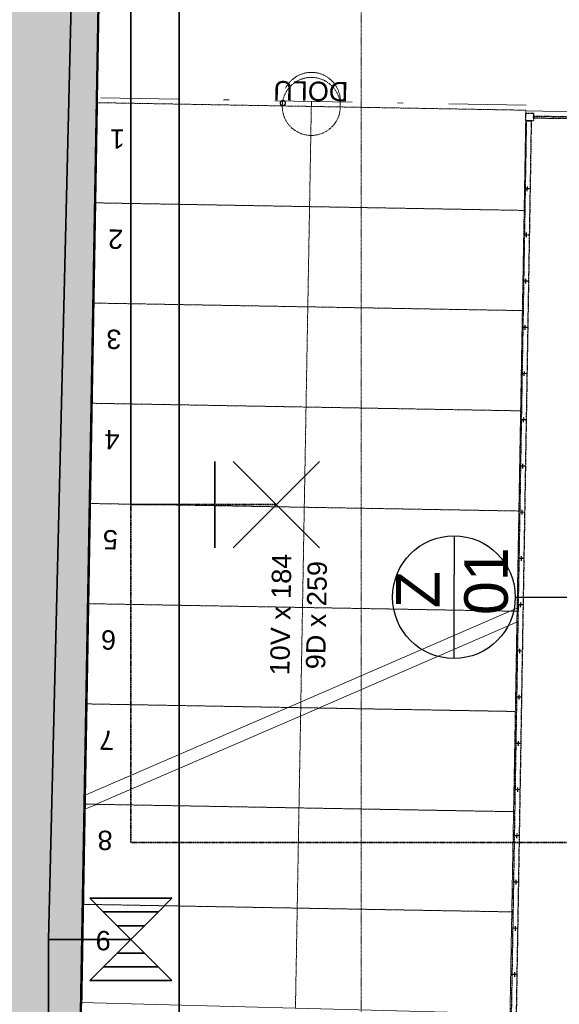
# Model space of a CAD drawing. Header units: millimetres. Extents: x -25972 to 4516, y -2839 to 20217.
# Tile 92 of 114: x -15733 to -14338, y 5306 to 7850. Entities that reach past the tile are written whole.
import ezdxf

# ---------------------------------------------------------------- set-up
doc = ezdxf.new("R2010")
doc.units = ezdxf.units.MM
doc.header["$MEASUREMENT"] = 0
for name, pattern in [('Wipeout_Contour', [1000, 0, -1000]), ('Čerchovaná', [450, 200, -117.5, 15, -117.5]), ('Čerchovaná M', [4.5, 2.5, -0.85, 0.3, -0.85]), ('Čerchovaná S', [3.5, 1.5, -0.85, 0.3, -0.85])]:
    doc.linetypes.add(name, pattern=pattern)
for name, color, linetype in [('7._POHLED ZÁPADNÍ_1_3D prvky fasada nove', 7, 'Continuous'), ('7._POHLED ZÁPADNÍ_1_3D prvky model', 7, 'Continuous'), ('7._POHLED ZÁPADNÍ_1_Interiér - schodiště', 7, 'Continuous'), ('7._POHLED ZÁPADNÍ_1_Konstrukce - nosné', 7, 'Continuous'), ('7._POHLED ZÁPADNÍ_1_Nové_3D prvky fasada nove', 7, 'Continuous'), ('7._POHLED ZÁPADNÍ_1_Nové_Popis', 7, 'Continuous'), ('7._POHLED ZÁPADNÍ_1_Popis_CZ', 7, 'Continuous'), ('7._POHLED ZÁPADNÍ_1_TZB - elektroinstalace', 7, 'Continuous'), ('7._POHLED ZÁPADNÍ_1_Výplně - Povrchové', 7, 'Continuous'), ('7._POHLED ZÁPADNÍ_1_Výplně – Řezové', 7, 'Continuous'), ('7._POHLED ZÁPADNÍ_1_Značky - řezy', 7, 'Continuous')]:
    doc.layers.add(name, color=color, linetype=linetype)
doc.styles.add('GENEROVANÝ_STYL_1', font='txt')

msp = doc.modelspace()

# ---------------------------------------------------------------- linework, layer by layer
at = {"layer": '7._POHLED ZÁPADNÍ_1_Nové_3D prvky fasada nove', "color": 1, "linetype": 'Čerchovaná M', "lineweight": 25, "flags": 128}
msp.add_lwpolyline([(-14271.3, 7593.7), (-14404.6, 7595.8), (-14404.5, 7601.2), (-14271.2, 7599.1)], close=True, dxfattribs=at)
at = {"layer": '7._POHLED ZÁPADNÍ_1_TZB - elektroinstalace', "color": 92, "linetype": 'Continuous', "lineweight": 35, "true_color": 0x00d700, "flags": 128}
msp.add_lwpolyline([(-15658.5, 5473.6), (-15658.5, 3723.6)], dxfattribs=at)

# ---------------------------------------------------------------- wipeouts: each hides what was drawn before it
at = {"color": 254, "linetype": 'Wipeout_Contour', "lineweight": 0, "ltscale": 67041.240629}
msp.add_wipeout([(-15538.4, 7390.7), (-14428.6, 7371.2), (-14424, 7629.3), (-15533.9, 7648.8)], dxfattribs=at).dxf.layer = '7._POHLED ZÁPADNÍ_1_Výplně - Povrchové'

# ---------------------------------------------------------------- next in the draw order: linework, layer by layer
at = {"layer": '7._POHLED ZÁPADNÍ_1_3D prvky model', "color": 251, "linetype": 'Continuous', "lineweight": 20, "true_color": 0x6a6a6a, "flags": 128}
msp.add_lwpolyline([(-15534.1, 7635.7), (-13134.9, 7590.6), (-13114.1, 8774.3), (-15509.8, 9014.7)], close=True, dxfattribs=at)
at = {"layer": '7._POHLED ZÁPADNÍ_1_Interiér - schodiště', "color": 8, "linetype": 'Čerchovaná', "lineweight": 13}
for p, q in [((-15533.9, 7648.8), (-15538.4, 7390.7)), ((-14424, 7629.3), (-15533.9, 7648.8)), ((-14428.6, 7371.2), (-14424, 7629.3)), ((-15538.4, 7390.7), (-14428.6, 7371.2))]:
    msp.add_line(p, q, dxfattribs=at)
for start, end in [(0, 180), (0, 180), (180, 0), (180, 0)]:
    msp.add_arc((-14978.9, 7639), 75, start, end, dxfattribs=at)

# ---------------------------------------------------------------- next in the draw order: texts
at = {"layer": '7._POHLED ZÁPADNÍ_1_Interiér - schodiště', "color": 8, "linetype": 'Continuous', "lineweight": 13, "insert": (-15461, 7554.6), "char_height": 50, "attachment_point": 4, "rotation": 178.9912, "style": 'GENEROVANÝ_STYL_1'}
msp.add_mtext('\\A1;{\\pql;\\fArial|b0|i0|c238|p38;1}', dxfattribs=at)

# ---------------------------------------------------------------- next in the draw order: wipeouts: each hides what was drawn before it
at = {"color": 254, "linetype": 'Wipeout_Contour', "lineweight": 0, "ltscale": 66601.033341}
msp.add_wipeout([(-15542.9, 7132.6), (-14433.1, 7113.1), (-14428.6, 7371.2), (-15538.4, 7390.7)], dxfattribs=at).dxf.layer = '7._POHLED ZÁPADNÍ_1_Výplně - Povrchové'

# ---------------------------------------------------------------- next in the draw order: linework, layer by layer
at = {"layer": '7._POHLED ZÁPADNÍ_1_Interiér - schodiště', "color": 8, "linetype": 'Čerchovaná', "lineweight": 13}
for p, q in [((-14978.9, 7639), (-14983.5, 7380.9)), ((-14978.9, 7639), (-14983.5, 7380.9)), ((-15538.4, 7390.7), (-15542.9, 7132.6)), ((-14428.6, 7371.2), (-15538.4, 7390.7)), ((-14433.1, 7113.1), (-14428.6, 7371.2)), ((-15542.9, 7132.6), (-14433.1, 7113.1))]:
    msp.add_line(p, q, dxfattribs=at)

# ---------------------------------------------------------------- next in the draw order: texts
at = {"layer": '7._POHLED ZÁPADNÍ_1_Interiér - schodiště', "color": 8, "linetype": 'Continuous', "lineweight": 13, "insert": (-15465.6, 7296.6), "char_height": 50, "attachment_point": 4, "rotation": 178.9912, "style": 'GENEROVANÝ_STYL_1'}
msp.add_mtext('\\A1;{\\pql;\\fArial|b0|i0|c238|p38;2}', dxfattribs=at)

# ---------------------------------------------------------------- next in the draw order: wipeouts: each hides what was drawn before it
at = {"color": 254, "linetype": 'Wipeout_Contour', "lineweight": 0, "ltscale": 66174.014005}
msp.add_wipeout([(-15547.5, 6874.5), (-14437.7, 6855), (-14433.1, 7113.1), (-15542.9, 7132.6)], dxfattribs=at).dxf.layer = '7._POHLED ZÁPADNÍ_1_Výplně - Povrchové'

# ---------------------------------------------------------------- next in the draw order: linework, layer by layer
at = {"layer": '7._POHLED ZÁPADNÍ_1_Interiér - schodiště', "color": 8, "linetype": 'Čerchovaná', "lineweight": 13}
for p, q in [((-15542.9, 7132.6), (-15547.5, 6874.5)), ((-14433.1, 7113.1), (-15542.9, 7132.6)), ((-14437.7, 6855), (-14433.1, 7113.1)), ((-15547.5, 6874.5), (-14437.7, 6855))]:
    msp.add_line(p, q, dxfattribs=at)

# ---------------------------------------------------------------- next in the draw order: texts
at = {"layer": '7._POHLED ZÁPADNÍ_1_Interiér - schodiště', "color": 8, "linetype": 'Continuous', "lineweight": 13, "insert": (-15470.1, 7038.9), "char_height": 50, "attachment_point": 4, "rotation": 178.9912, "style": 'GENEROVANÝ_STYL_1'}
msp.add_mtext('\\A1;{\\pql;\\fArial|b0|i0|c238|p38;3}', dxfattribs=at)

# ---------------------------------------------------------------- next in the draw order: wipeouts: each hides what was drawn before it
at = {"color": 254, "linetype": 'Wipeout_Contour', "lineweight": 0, "ltscale": 65760.440254}
msp.add_wipeout([(-15552, 6616.4), (-14442.2, 6596.9), (-14437.7, 6855), (-15547.5, 6874.5)], dxfattribs=at).dxf.layer = '7._POHLED ZÁPADNÍ_1_Výplně - Povrchové'

# ---------------------------------------------------------------- next in the draw order: linework, layer by layer
at = {"layer": '7._POHLED ZÁPADNÍ_1_Interiér - schodiště', "color": 8, "linetype": 'Čerchovaná', "lineweight": 13}
for p, q in [((-15547.5, 6874.5), (-15552, 6616.4)), ((-14437.7, 6855), (-15547.5, 6874.5)), ((-14442.2, 6596.9), (-14437.7, 6855)), ((-15552, 6616.4), (-14442.2, 6596.9))]:
    msp.add_line(p, q, dxfattribs=at)

# ---------------------------------------------------------------- next in the draw order: texts
at = {"layer": '7._POHLED ZÁPADNÍ_1_Interiér - schodiště', "color": 8, "linetype": 'Continuous', "lineweight": 13, "insert": (-15474.7, 6780.4), "char_height": 50, "attachment_point": 4, "rotation": 178.9912, "style": 'GENEROVANÝ_STYL_1'}
msp.add_mtext('\\A1;{\\pql;\\fArial|b0|i0|c238|p38;4}', dxfattribs=at)

# ---------------------------------------------------------------- next in the draw order: wipeouts: each hides what was drawn before it
at = {"color": 254, "linetype": 'Wipeout_Contour', "lineweight": 0, "ltscale": 65360.568073}
msp.add_wipeout([(-15556.6, 6358.3), (-14446.8, 6338.8), (-14442.2, 6596.9), (-15552, 6616.4)], dxfattribs=at).dxf.layer = '7._POHLED ZÁPADNÍ_1_Výplně - Povrchové'

# ---------------------------------------------------------------- next in the draw order: linework, layer by layer
at = {"layer": '7._POHLED ZÁPADNÍ_1_Interiér - schodiště', "color": 8, "linetype": 'Čerchovaná', "lineweight": 13}
for p, q in [((-15552, 6616.4), (-15556.6, 6358.3)), ((-14442.2, 6596.9), (-15552, 6616.4)), ((-14446.8, 6338.8), (-14442.2, 6596.9)), ((-15556.6, 6358.3), (-14446.8, 6338.8))]:
    msp.add_line(p, q, dxfattribs=at)

# ---------------------------------------------------------------- next in the draw order: texts
at = {"layer": '7._POHLED ZÁPADNÍ_1_Interiér - schodiště', "color": 8, "linetype": 'Continuous', "lineweight": 13, "insert": (-15479.2, 6522.7), "char_height": 50, "attachment_point": 4, "rotation": 178.9912, "style": 'GENEROVANÝ_STYL_1'}
msp.add_mtext('\\A1;{\\pql;\\fArial|b0|i0|c238|p38;5}', dxfattribs=at)

# ---------------------------------------------------------------- next in the draw order: wipeouts: each hides what was drawn before it
at = {"color": 254, "linetype": 'Wipeout_Contour', "lineweight": 0, "ltscale": 64974.651208}
msp.add_wipeout([(-15561.1, 6100.2), (-14451.3, 6080.7), (-14446.8, 6338.8), (-15556.6, 6358.3)], dxfattribs=at).dxf.layer = '7._POHLED ZÁPADNÍ_1_Výplně - Povrchové'

# ---------------------------------------------------------------- next in the draw order: linework, layer by layer
at = {"layer": '7._POHLED ZÁPADNÍ_1_Interiér - schodiště', "color": 8, "linetype": 'Čerchovaná', "lineweight": 13}
for p, q in [((-15556.6, 6358.3), (-15561.1, 6100.2)), ((-14446.8, 6338.8), (-15556.6, 6358.3)), ((-14451.3, 6080.7), (-14446.8, 6338.8)), ((-15561.1, 6100.2), (-14451.3, 6080.7))]:
    msp.add_line(p, q, dxfattribs=at)

# ---------------------------------------------------------------- next in the draw order: texts
at = {"layer": '7._POHLED ZÁPADNÍ_1_Interiér - schodiště', "color": 8, "linetype": 'Continuous', "lineweight": 13, "insert": (-15483.7, 6264.6), "char_height": 50, "attachment_point": 4, "rotation": 178.9912, "style": 'GENEROVANÝ_STYL_1'}
msp.add_mtext('\\A1;{\\pql;\\fArial|b0|i0|c238|p38;6}', dxfattribs=at)

# ---------------------------------------------------------------- next in the draw order: wipeouts: each hides what was drawn before it
at = {"color": 254, "linetype": 'Wipeout_Contour', "lineweight": 0, "ltscale": 64602.94055}
msp.add_wipeout([(-15565.7, 5842.1), (-14455.8, 5822.6), (-14451.3, 6080.7), (-15561.1, 6100.2)], dxfattribs=at).dxf.layer = '7._POHLED ZÁPADNÍ_1_Výplně - Povrchové'

# ---------------------------------------------------------------- next in the draw order: linework, layer by layer
at = {"layer": '7._POHLED ZÁPADNÍ_1_Interiér - schodiště', "color": 8, "linetype": 'Čerchovaná', "lineweight": 13}
for p, q in [((-15561.1, 6100.2), (-15565.7, 5842.1)), ((-14451.3, 6080.7), (-15561.1, 6100.2)), ((-14455.8, 5822.6), (-14451.3, 6080.7)), ((-15565.7, 5842.1), (-14455.8, 5822.6))]:
    msp.add_line(p, q, dxfattribs=at)

# ---------------------------------------------------------------- next in the draw order: texts
at = {"layer": '7._POHLED ZÁPADNÍ_1_Interiér - schodiště', "color": 8, "linetype": 'Continuous', "lineweight": 13, "insert": (-15488.3, 6006.1), "char_height": 50, "attachment_point": 4, "rotation": 178.9912, "style": 'GENEROVANÝ_STYL_1'}
msp.add_mtext('\\A1;{\\pql;\\fArial|b0|i0|c238|p38;7}', dxfattribs=at)

# ---------------------------------------------------------------- next in the draw order: wipeouts: each hides what was drawn before it
at = {"color": 254, "linetype": 'Wipeout_Contour', "lineweight": 0, "ltscale": 64245.683511}
msp.add_wipeout([(-15570.2, 5584.1), (-14460.4, 5564.5), (-14455.8, 5822.6), (-15565.7, 5842.1)], dxfattribs=at).dxf.layer = '7._POHLED ZÁPADNÍ_1_Výplně - Povrchové'

# ---------------------------------------------------------------- next in the draw order: linework, layer by layer
at = {"layer": '7._POHLED ZÁPADNÍ_1_Interiér - schodiště', "color": 8, "linetype": 'Čerchovaná', "lineweight": 13}
for p, q in [((-15565.7, 5842.1), (-15570.2, 5584.1)), ((-14455.8, 5822.6), (-15565.7, 5842.1)), ((-14460.4, 5564.5), (-14455.8, 5822.6)), ((-15570.2, 5584.1), (-14460.4, 5564.5))]:
    msp.add_line(p, q, dxfattribs=at)

# ---------------------------------------------------------------- next in the draw order: texts
at = {"layer": '7._POHLED ZÁPADNÍ_1_Interiér - schodiště', "color": 8, "linetype": 'Continuous', "lineweight": 13, "insert": (-15492.8, 5748.4), "char_height": 50, "attachment_point": 4, "rotation": 178.9912, "style": 'GENEROVANÝ_STYL_1'}
msp.add_mtext('\\A1;{\\pql;\\fArial|b0|i0|c238|p38;8}', dxfattribs=at)

# ---------------------------------------------------------------- next in the draw order: wipeouts: each hides what was drawn before it
at = {"color": 254, "linetype": 'Wipeout_Contour', "lineweight": 0, "ltscale": 63903.123324}
msp.add_wipeout([(-14460.4, 5564.5), (-15570.2, 5584.1), (-15574.8, 5326), (-14464.9, 5306.4)], dxfattribs=at).dxf.layer = '7._POHLED ZÁPADNÍ_1_Výplně - Povrchové'

# ---------------------------------------------------------------- next in the draw order: linework, layer by layer
at = {"layer": '7._POHLED ZÁPADNÍ_1_Interiér - schodiště', "color": 8, "linetype": 'Čerchovaná', "lineweight": 13}
for p, q in [((-14983.5, 7380.9), (-15015.3, 5574.3)), ((-14983.5, 7380.9), (-15015.3, 5574.3)), ((-15570.2, 5584.1), (-15574.8, 5326)), ((-14460.4, 5564.5), (-15570.2, 5584.1)), ((-15015.3, 5574.3), (-15019.8, 5316.2)), ((-15015.3, 5574.3), (-15019.8, 5316.2)), ((-15019.8, 5316.2), (-15265.4, 5570.5)), ((-15019.8, 5316.2), (-15265.4, 5570.5)), ((-14765.5, 5561.7), (-15019.8, 5316.2)), ((-14765.5, 5561.7), (-15019.8, 5316.2)), ((-14464.9, 5306.4), (-14460.4, 5564.5)), ((-15574.8, 5326), (-14464.9, 5306.4))]:
    msp.add_line(p, q, dxfattribs=at)

# ---------------------------------------------------------------- next in the draw order: texts
at = {"layer": '7._POHLED ZÁPADNÍ_1_Interiér - schodiště', "color": 8, "linetype": 'Continuous', "lineweight": 13, "insert": (-15497.4, 5490.3), "char_height": 50, "attachment_point": 4, "rotation": 178.9912, "style": 'GENEROVANÝ_STYL_1'}
msp.add_mtext('\\A1;{\\pql;\\fArial|b0|i0|c238|p38;9}', dxfattribs=at)

# ---------------------------------------------------------------- next in the draw order: wipeouts: each hides what was drawn before it
at = {"color": 254, "linetype": 'Wipeout_Contour', "lineweight": 0, "ltscale": 67018.179693}
msp.add_wipeout([(-15538.7, 7376.9), (-14428.8, 7357.3), (-14424.3, 7616.3), (-15534.1, 7635.8)], dxfattribs=at).dxf.layer = '7._POHLED ZÁPADNÍ_1_Výplně - Povrchové'

# ---------------------------------------------------------------- next in the draw order: linework, layer by layer
at = {"layer": '7._POHLED ZÁPADNÍ_1_Interiér - schodiště', "color": 8, "linetype": 'Čerchovaná M', "lineweight": 13}
for p, q in [((-15534.1, 7635.8), (-15538.7, 7376.9)), ((-14424.3, 7616.3), (-15534.1, 7635.8)), ((-14428.8, 7357.3), (-14424.3, 7616.3)), ((-15538.7, 7376.9), (-14428.8, 7357.3))]:
    msp.add_line(p, q, dxfattribs=at)
for start, end in [(0, 180), (0, 180), (180, 0), (180, 0)]:
    msp.add_arc((-14979.2, 7626.1), 75, start, end, dxfattribs=at)
at = {"layer": '7._POHLED ZÁPADNÍ_1_Nové_3D prvky fasada nove', "color": 1, "linetype": 'Continuous', "lineweight": 25}
for p, q in [((-14415.5, 7413.2), (-14427.5, 7413.4)), ((-14421.4, 7419.3), (-14421.6, 7407.3))]:
    msp.add_line(p, q, dxfattribs=at)
at = {"layer": '7._POHLED ZÁPADNÍ_1_Nové_3D prvky fasada nove', "color": 1, "linetype": 'Čerchovaná M', "lineweight": 25, "flags": 128}
msp.add_lwpolyline([(-14404.7, 7588.7), (-14424.7, 7589), (-14424.4, 7609), (-14404.4, 7608.7)], close=True, dxfattribs=at)

# ---------------------------------------------------------------- next in the draw order: texts
at = {"layer": '7._POHLED ZÁPADNÍ_1_Interiér - schodiště', "color": 8, "linetype": 'Continuous', "lineweight": 13, "char_height": 50, "attachment_point": 4, "rotation": 178.9912, "style": 'GENEROVANÝ_STYL_1'}
for s, insert in [('\\A1;{\\pql;\\fArial|b0|i0|c238|p38;DOLŮ}', (-14883.4, 7664.1)), ('\\A1;{\\pql;\\fArial|b0|i0|c238|p38;1}', (-15461.3, 7541.7))]:
    msp.add_mtext(s, dxfattribs=dict(at, insert=insert))

# ---------------------------------------------------------------- next in the draw order: wipeouts: each hides what was drawn before it
at = {"color": 254, "linetype": 'Wipeout_Contour', "lineweight": 0, "ltscale": 66577.196898}
msp.add_wipeout([(-15543.2, 7117.9), (-14433.4, 7098.4), (-14428.8, 7357.3), (-15538.7, 7376.9)], dxfattribs=at).dxf.layer = '7._POHLED ZÁPADNÍ_1_Výplně - Povrchové'

# ---------------------------------------------------------------- next in the draw order: linework, layer by layer
at = {"layer": '7._POHLED ZÁPADNÍ_1_Interiér - schodiště', "color": 8, "linetype": 'Čerchovaná M', "lineweight": 13}
for p, q in [((-14979.2, 7626.1), (-14983.7, 7367.1)), ((-14979.2, 7626.1), (-14983.7, 7367.1)), ((-15538.7, 7376.9), (-15543.2, 7117.9)), ((-14428.8, 7357.3), (-15538.7, 7376.9)), ((-14433.4, 7098.4), (-14428.8, 7357.3)), ((-15543.2, 7117.9), (-14433.4, 7098.4))]:
    msp.add_line(p, q, dxfattribs=at)
at = {"layer": '7._POHLED ZÁPADNÍ_1_Nové_3D prvky fasada nove', "color": 1, "linetype": 'Continuous', "lineweight": 25}
for p, q in [((-14417.4, 7293.8), (-14429.4, 7294)), ((-14417.4, 7293.8), (-14429.4, 7294)), ((-14423.3, 7299.9), (-14423.5, 7287.9)), ((-14423.3, 7299.9), (-14423.5, 7287.9)), ((-14425.2, 7180.4), (-14425.4, 7168.4)), ((-14419.3, 7174.3), (-14431.3, 7174.5))]:
    msp.add_line(p, q, dxfattribs=at)

# ---------------------------------------------------------------- next in the draw order: texts
at = {"layer": '7._POHLED ZÁPADNÍ_1_Interiér - schodiště', "color": 8, "linetype": 'Continuous', "lineweight": 13, "insert": (-15465.8, 7282.7), "char_height": 50, "attachment_point": 4, "rotation": 178.9912, "style": 'GENEROVANÝ_STYL_1'}
msp.add_mtext('\\A1;{\\pql;\\fArial|b0|i0|c238|p38;2}', dxfattribs=at)

# ---------------------------------------------------------------- next in the draw order: wipeouts: each hides what was drawn before it
at = {"color": 254, "linetype": 'Wipeout_Contour', "lineweight": 0, "ltscale": 66149.505101}
msp.add_wipeout([(-15547.8, 6859), (-14438, 6839.4), (-14433.4, 7098.4), (-15543.2, 7117.9)], dxfattribs=at).dxf.layer = '7._POHLED ZÁPADNÍ_1_Výplně - Povrchové'

# ---------------------------------------------------------------- next in the draw order: linework, layer by layer
at = {"layer": '7._POHLED ZÁPADNÍ_1_Interiér - schodiště', "color": 8, "linetype": 'Čerchovaná M', "lineweight": 13}
for p, q in [((-15543.2, 7117.9), (-15547.8, 6859)), ((-14433.4, 7098.4), (-15543.2, 7117.9)), ((-14438, 6839.4), (-14433.4, 7098.4)), ((-15547.8, 6859), (-14438, 6839.4))]:
    msp.add_line(p, q, dxfattribs=at)
at = {"layer": '7._POHLED ZÁPADNÍ_1_Nové_3D prvky fasada nove', "color": 1, "linetype": 'Continuous', "lineweight": 25}
for p, q in [((-14421.2, 7054.9), (-14433.2, 7055.1)), ((-14427.1, 7061), (-14427.3, 7049)), ((-14423.1, 6935.4), (-14435.1, 6935.6)), ((-14423.1, 6935.4), (-14435.1, 6935.6)), ((-14429, 6941.5), (-14429.2, 6929.5)), ((-14429, 6941.5), (-14429.2, 6929.5))]:
    msp.add_line(p, q, dxfattribs=at)

# ---------------------------------------------------------------- next in the draw order: texts
at = {"layer": '7._POHLED ZÁPADNÍ_1_Interiér - schodiště', "color": 8, "linetype": 'Continuous', "lineweight": 13, "insert": (-15470.4, 7024.2), "char_height": 50, "attachment_point": 4, "rotation": 178.9912, "style": 'GENEROVANÝ_STYL_1'}
msp.add_mtext('\\A1;{\\pql;\\fArial|b0|i0|c238|p38;3}', dxfattribs=at)

# ---------------------------------------------------------------- next in the draw order: wipeouts: each hides what was drawn before it
at = {"color": 254, "linetype": 'Wipeout_Contour', "lineweight": 0, "ltscale": 65735.364458}
msp.add_wipeout([(-15552.3, 6600), (-14442.5, 6580.5), (-14438, 6839.4), (-15547.8, 6859)], dxfattribs=at).dxf.layer = '7._POHLED ZÁPADNÍ_1_Výplně - Povrchové'

# ---------------------------------------------------------------- next in the draw order: linework, layer by layer
at = {"layer": '7._POHLED ZÁPADNÍ_1_Interiér - schodiště', "color": 8, "linetype": 'Čerchovaná M', "lineweight": 13}
for p, q in [((-15547.8, 6859), (-15552.3, 6600)), ((-14438, 6839.4), (-15547.8, 6859)), ((-14442.5, 6580.5), (-14438, 6839.4)), ((-15552.3, 6600), (-14442.5, 6580.5))]:
    msp.add_line(p, q, dxfattribs=at)
at = {"layer": '7._POHLED ZÁPADNÍ_1_Nové_3D prvky fasada nove', "color": 1, "linetype": 'Continuous', "lineweight": 25}
for p, q in [((-14430.9, 6822.1), (-14431.1, 6810.1)), ((-14425, 6816), (-14437, 6816.2)), ((-14426.9, 6696.5), (-14438.9, 6696.7)), ((-14432.8, 6702.6), (-14433, 6690.6))]:
    msp.add_line(p, q, dxfattribs=at)

# ---------------------------------------------------------------- next in the draw order: texts
at = {"layer": '7._POHLED ZÁPADNÍ_1_Interiér - schodiště', "color": 8, "linetype": 'Continuous', "lineweight": 13, "insert": (-15475, 6764.8), "char_height": 50, "attachment_point": 4, "rotation": 178.9912, "style": 'GENEROVANÝ_STYL_1'}
msp.add_mtext('\\A1;{\\pql;\\fArial|b0|i0|c238|p38;4}', dxfattribs=at)

# ---------------------------------------------------------------- next in the draw order: wipeouts: each hides what was drawn before it
at = {"color": 254, "linetype": 'Wipeout_Contour', "lineweight": 0, "ltscale": 65335.03342}
msp.add_wipeout([(-15556.9, 6341.1), (-14447.1, 6321.5), (-14442.5, 6580.5), (-15552.3, 6600)], dxfattribs=at).dxf.layer = '7._POHLED ZÁPADNÍ_1_Výplně - Povrchové'

# ---------------------------------------------------------------- next in the draw order: linework, layer by layer
at = {"layer": '7._POHLED ZÁPADNÍ_1_Interiér - schodiště', "color": 8, "linetype": 'Čerchovaná M', "lineweight": 13}
for p, q in [((-15552.3, 6600), (-15556.9, 6341.1)), ((-14442.5, 6580.5), (-15552.3, 6600)), ((-14447.1, 6321.5), (-14442.5, 6580.5)), ((-15556.9, 6341.1), (-14447.1, 6321.5))]:
    msp.add_line(p, q, dxfattribs=at)
at = {"layer": '7._POHLED ZÁPADNÍ_1_Nové_3D prvky fasada nove', "color": 1, "linetype": 'Continuous', "lineweight": 25}
for p, q in [((-14428.8, 6577.1), (-14440.8, 6577.3)), ((-14434.7, 6583.2), (-14434.9, 6571.2)), ((-14436.6, 6463.7), (-14436.8, 6451.7)), ((-14430.7, 6457.6), (-14442.7, 6457.8))]:
    msp.add_line(p, q, dxfattribs=at)
at = {"layer": '7._POHLED ZÁPADNÍ_1_Nové_Popis', "color": 1, "linetype": 'Continuous', "lineweight": 25}
msp.add_line((-14452, 6358.1), (-14259.6, 6357.7), dxfattribs=at)
at = {"layer": '7._POHLED ZÁPADNÍ_1_TZB - elektroinstalace', "color": 92, "linetype": 'Continuous', "lineweight": 35, "true_color": 0x00d700, "flags": 128}
for points in [[(-15292.7, 6597), (-15446, 6598.6), (-15446, 9085.9), (-13446, 8883.6)], [(-15228.6, 6708.6), (-15228.6, 6485.3)], [(-15181, 6708.6), (-14957.7, 6485.3)], [(-14957.7, 6708.6), (-15181, 6485.3)]]:
    msp.add_lwpolyline(points, dxfattribs=at)
at = {"layer": '7._POHLED ZÁPADNÍ_1_TZB - elektroinstalace', "color": 92, "linetype": 'Čerchovaná M', "lineweight": 35, "true_color": 0x00d700, "flags": 128}
msp.add_lwpolyline([(-15292.7, 6597), (-15069.3, 6597)], dxfattribs=at)

# ---------------------------------------------------------------- next in the draw order: texts
at = {"layer": '7._POHLED ZÁPADNÍ_1_Interiér - schodiště', "color": 8, "linetype": 'Continuous', "lineweight": 13, "insert": (-15479.5, 6506.3), "char_height": 50, "attachment_point": 4, "rotation": 178.9912, "style": 'GENEROVANÝ_STYL_1'}
msp.add_mtext('\\A1;{\\pql;\\fArial|b0|i0|c238|p38;5}', dxfattribs=at)

# ---------------------------------------------------------------- next in the draw order: wipeouts: each hides what was drawn before it
at = {"color": 254, "linetype": 'Wipeout_Contour', "lineweight": 0, "ltscale": 64948.76813}
msp.add_wipeout([(-15561.5, 6082.1), (-14451.6, 6062.5), (-14447.1, 6321.5), (-15556.9, 6341.1)], dxfattribs=at).dxf.layer = '7._POHLED ZÁPADNÍ_1_Výplně - Povrchové'

# ---------------------------------------------------------------- next in the draw order: linework, layer by layer
at = {"layer": '7._POHLED ZÁPADNÍ_1_Interiér - schodiště', "color": 8, "linetype": 'Čerchovaná M', "lineweight": 13}
for p, q in [((-15556.9, 6341.1), (-15561.5, 6082.1)), ((-14447.1, 6321.5), (-15556.9, 6341.1)), ((-14451.6, 6062.5), (-14447.1, 6321.5)), ((-15561.5, 6082.1), (-14451.6, 6062.5))]:
    msp.add_line(p, q, dxfattribs=at)
at = {"layer": '7._POHLED ZÁPADNÍ_1_Nové_3D prvky fasada nove', "color": 1, "linetype": 'Continuous', "lineweight": 25}
for p, q in [((-14432.6, 6338.2), (-14444.6, 6338.4)), ((-14438.5, 6344.3), (-14438.7, 6332.3)), ((-14434.5, 6218.7), (-14446.5, 6218.9)), ((-14440.4, 6224.8), (-14440.6, 6212.8)), ((-14436.4, 6099.3), (-14448.4, 6099.5))]:
    msp.add_line(p, q, dxfattribs=at)
at = {"layer": '7._POHLED ZÁPADNÍ_1_Nové_Popis', "color": 1, "linetype": 'Continuous', "lineweight": 25}
msp.add_line((-14610.1, 6516.6), (-14610.6, 6199.4), dxfattribs=at)
msp.add_circle((-14610.4, 6358), 158.6, dxfattribs=at)

# ---------------------------------------------------------------- next in the draw order: texts
at = {"layer": '7._POHLED ZÁPADNÍ_1_Interiér - schodiště', "color": 8, "linetype": 'Continuous', "lineweight": 13, "char_height": 50, "style": 'GENEROVANÝ_STYL_1'}
for s, insert, attachment_point, rotation in [('\\A1;{\\pqc;\\pt0,3550;\\fArial|b0|i0|c238|p38;10V x \\fArial|b0|i0|c238|p38;184\\fArial|b0|i0|c238|p38;\\A1{\\H.66x;\\S^  ;}\\fArial|b0|i0|c238|p38;\\fArial|b0|i0|c238|p38;\\fArial|b0|i0|c238|p38;\\fArial|b0|i0|c238|p38;\\A1{\\H.66x;\\S^  ;}\\fArial|b0|i0|c238|p38;\\fArial|b0|i0|c238|p38;\\fArial|b0|i0|c238|p38;\\fArial|b0|i0|c238|p38;\\A1{\\H.66x;\\S^  ;}\\fArial|b0|i0|c238|p38;}', (-15018.3, 6331.6), 8, 88.9912), ('\\A1;{\\pqc;\\pt0,3550;\\fArial|b0|i0|c238|p38;9D x \\fArial|b0|i0|c238|p38;259\\fArial|b0|i0|c238|p38;\\A1{\\H.66x;\\S^  ;}\\fArial|b0|i0|c238|p38;\\fArial|b0|i0|c238|p38;\\fArial|b0|i0|c238|p38;\\fArial|b0|i0|c238|p38;\\A1{\\H.66x;\\S^  ;}\\fArial|b0|i0|c238|p38;\\fArial|b0|i0|c238|p38;\\fArial|b0|i0|c238|p38;\\fArial|b0|i0|c238|p38;\\A1{\\H.66x;\\S^  ;}\\fArial|b0|i0|c238|p38;}', (-14990.6, 6331.1), 2, 88.9912), ('\\A1;{\\pql;\\fArial|b0|i0|c238|p38;6}', (-15484.1, 6247.3), 4, 178.9912)]:
    msp.add_mtext(s, dxfattribs=dict(at, insert=insert, attachment_point=attachment_point, rotation=rotation))
at = {"layer": '7._POHLED ZÁPADNÍ_1_Popis_CZ', "color": 1, "linetype": 'Continuous', "lineweight": 25, "insert": (-14614.7, 6377.5), "char_height": 112.5, "attachment_point": 5, "rotation": 89.9048, "line_spacing_factor": 0.940294, "style": 'GENEROVANÝ_STYL_1'}
msp.add_mtext('\\A1;{\\pqc;\\fArial|b0|i0|c238|p38;Z\\P\\pqc;\\fArial|b0|i0|c238|p38; 0\\fArial|b0|i0|c238|p38;1}', dxfattribs=at)

# ---------------------------------------------------------------- next in the draw order: wipeouts: each hides what was drawn before it
at = {"color": 254, "linetype": 'Wipeout_Contour', "lineweight": 0, "ltscale": 64576.8218}
msp.add_wipeout([(-15566, 5823.1), (-14456.2, 5803.6), (-14451.6, 6062.5), (-15561.5, 6082.1)], dxfattribs=at).dxf.layer = '7._POHLED ZÁPADNÍ_1_Výplně - Povrchové'

# ---------------------------------------------------------------- next in the draw order: linework, layer by layer
at = {"layer": '7._POHLED ZÁPADNÍ_1_3D prvky fasada nove', "color": 8, "linetype": 'Continuous', "lineweight": 13}
for p, q in [((-15562.1, 5846.8), (-14443.4, 6331)), ((-14960.1, 6071.5), (-14451.6, 6062.5))]:
    msp.add_line(p, q, dxfattribs=at)
at = {"layer": '7._POHLED ZÁPADNÍ_1_Interiér - schodiště', "color": 8, "linetype": 'Čerchovaná M', "lineweight": 13}
for p, q in [((-15561.5, 6082.1), (-15566, 5823.1)), ((-14451.6, 6062.5), (-15561.5, 6082.1)), ((-14456.2, 5803.6), (-14451.6, 6062.5)), ((-15566, 5823.1), (-14456.2, 5803.6))]:
    msp.add_line(p, q, dxfattribs=at)
at = {"layer": '7._POHLED ZÁPADNÍ_1_Nové_3D prvky fasada nove', "color": 1, "linetype": 'Continuous', "lineweight": 25}
for p, q in [((-14442.3, 6105.4), (-14442.5, 6093.4)), ((-14438.3, 5979.8), (-14450.3, 5980)), ((-14444.2, 5985.9), (-14444.4, 5973.9)), ((-14440.2, 5860.4), (-14452.2, 5860.6)), ((-14446.1, 5866.5), (-14446.3, 5854.5))]:
    msp.add_line(p, q, dxfattribs=at)

# ---------------------------------------------------------------- next in the draw order: texts
at = {"layer": '7._POHLED ZÁPADNÍ_1_Interiér - schodiště', "color": 8, "linetype": 'Continuous', "lineweight": 13, "insert": (-15488.6, 5987.9), "char_height": 50, "attachment_point": 4, "rotation": 178.9912, "style": 'GENEROVANÝ_STYL_1'}
msp.add_mtext('\\A1;{\\pql;\\fArial|b0|i0|c238|p38;7}', dxfattribs=at)

# ---------------------------------------------------------------- next in the draw order: wipeouts: each hides what was drawn before it
at = {"color": 254, "linetype": 'Wipeout_Contour', "lineweight": 0, "ltscale": 64219.444055}
msp.add_wipeout([(-15570.6, 5564.2), (-14460.8, 5544.6), (-14456.2, 5803.6), (-15566, 5823.1)], dxfattribs=at).dxf.layer = '7._POHLED ZÁPADNÍ_1_Výplně - Povrchové'

# ---------------------------------------------------------------- next in the draw order: linework, layer by layer
at = {"layer": '7._POHLED ZÁPADNÍ_1_3D prvky fasada nove', "color": 8, "linetype": 'Continuous', "lineweight": 13}
for p, q in [((-15562.7, 5810.6), (-14444, 6294.9)), ((-14456.2, 5803.6), (-15535.1, 5822.6))]:
    msp.add_line(p, q, dxfattribs=at)
at = {"layer": '7._POHLED ZÁPADNÍ_1_Interiér - schodiště', "color": 8, "linetype": 'Čerchovaná M', "lineweight": 13}
for p, q in [((-15566, 5823.1), (-15570.6, 5564.2)), ((-14456.2, 5803.6), (-15566, 5823.1)), ((-14460.8, 5544.6), (-14456.2, 5803.6)), ((-15570.6, 5564.2), (-14460.8, 5544.6))]:
    msp.add_line(p, q, dxfattribs=at)
at = {"layer": '7._POHLED ZÁPADNÍ_1_Nové_3D prvky fasada nove', "color": 1, "linetype": 'Continuous', "lineweight": 25}
for p, q in [((-14442.1, 5740.9), (-14454.1, 5741.1)), ((-14448, 5747), (-14448.2, 5735)), ((-14449.9, 5627.6), (-14450.1, 5615.6)), ((-14444, 5621.5), (-14456, 5621.7))]:
    msp.add_line(p, q, dxfattribs=at)
at = {"layer": '7._POHLED ZÁPADNÍ_1_TZB - elektroinstalace', "color": 92, "linetype": 'Čerchovaná M', "lineweight": 35, "true_color": 0x00d700, "flags": 128}
msp.add_lwpolyline([(-15292.7, 6597), (-15446, 6597), (-15446, 5723.6), (-13099.3, 5723.6), (-13099.3, 6725.2)], dxfattribs=at)
at = {"layer": '7._POHLED ZÁPADNÍ_1_TZB - elektroinstalace', "color": 92, "linetype": 'Continuous', "lineweight": 35, "true_color": 0x00d700, "flags": 128}
msp.add_lwpolyline([(-15552.2, 5579.9), (-15339.7, 5579.9)], dxfattribs=at)

# ---------------------------------------------------------------- next in the draw order: texts
at = {"layer": '7._POHLED ZÁPADNÍ_1_Interiér - schodiště', "color": 8, "linetype": 'Continuous', "lineweight": 13, "insert": (-15493.2, 5729.4), "char_height": 50, "attachment_point": 4, "rotation": 178.9912, "style": 'GENEROVANÝ_STYL_1'}
msp.add_mtext('\\A1;{\\pql;\\fArial|b0|i0|c238|p38;8}', dxfattribs=at)

# ---------------------------------------------------------------- next in the draw order: wipeouts: each hides what was drawn before it
at = {"color": 254, "linetype": 'Wipeout_Contour', "lineweight": 0, "ltscale": 63876.880262}
msp.add_wipeout([(-15575.1, 5305.2), (-14465.3, 5285.7), (-14460.8, 5544.6), (-15570.6, 5564.2)], dxfattribs=at).dxf.layer = '7._POHLED ZÁPADNÍ_1_Výplně - Povrchové'

# ---------------------------------------------------------------- next in the draw order: hatches: boundary and pattern name
at = {"layer": '7._POHLED ZÁPADNÍ_1_Výplně – Řezové', "linetype": 'Continuous', "lineweight": 13}
msp.add_hatch(color=254, dxfattribs=at).paths.add_polyline_path([(-15839.2, 9053.1), (-15915.3, 4701.6), (-15700.3, 4697.8), (-15585.3, 4695.8), (-15509.7, 9020.1)])

# ---------------------------------------------------------------- next in the draw order: linework, layer by layer
at = {"layer": '7._POHLED ZÁPADNÍ_1_3D prvky fasada nove', "color": 8, "linetype": 'Continuous', "lineweight": 13}
for p, q in [((-14460.8, 5544.6), (-15570.6, 5564.2)), ((-14464.9, 5281.4), (-15575, 5310.8))]:
    msp.add_line(p, q, dxfattribs=at)
at = {"layer": '7._POHLED ZÁPADNÍ_1_Interiér - schodiště', "color": 8, "linetype": 'Čerchovaná M', "lineweight": 13}
for p, q in [((-14983.7, 7367.1), (-15020.2, 5295.4)), ((-14983.7, 7367.1), (-15020.2, 5295.4)), ((-15570.6, 5564.2), (-15575.1, 5305.2)), ((-14460.8, 5544.6), (-15570.6, 5564.2)), ((-14465.3, 5285.7), (-14460.8, 5544.6))]:
    msp.add_line(p, q, dxfattribs=at)
at = {"layer": '7._POHLED ZÁPADNÍ_1_Konstrukce - nosné', "color": 7, "linetype": 'Continuous', "lineweight": 50, "flags": 128}
msp.add_lwpolyline([(-15585.3, 4695.8), (-15509.7, 9020.1)], dxfattribs=at)
at = {"layer": '7._POHLED ZÁPADNÍ_1_Nové_3D prvky fasada nove', "color": 1, "linetype": 'Continuous', "lineweight": 25}
for p, q in [((-14445.9, 5502), (-14457.9, 5502.2)), ((-14451.8, 5508.1), (-14452, 5496.1)), ((-14447.8, 5382.6), (-14459.8, 5382.8)), ((-14453.7, 5388.7), (-14453.9, 5376.7))]:
    msp.add_line(p, q, dxfattribs=at)
at = {"layer": '7._POHLED ZÁPADNÍ_1_Nové_3D prvky fasada nove', "color": 1, "linetype": 'Čerchovaná M', "lineweight": 25, "flags": 128}
msp.add_lwpolyline([(-14450, 5243.1), (-14462, 5243.3), (-14422.4, 7588.9), (-14410.5, 7588.7)], close=True, dxfattribs=at)
at = {"layer": '7._POHLED ZÁPADNÍ_1_TZB - elektroinstalace', "color": 92, "linetype": 'Continuous', "lineweight": 35, "true_color": 0x00d700, "flags": 128}
for points in [[(-15658.5, 5473.6), (-15571, 9098.6), (-13696, 8908.6), (-13696, 8686.1)], [(-15356.5, 5098.6), (-15321, 5098.6), (-15321, 8893.6), (-15135.4, 8893.6)], [(-15552.2, 5579.9), (-15339.7, 5367.4)], [(-15339.7, 5579.9), (-15552.2, 5367.4)], [(-15516.8, 5544.4), (-15375.1, 5544.4)], [(-15481.4, 5509), (-15410.6, 5509)], [(-15658.5, 5473.6), (-15446, 5473.6)], [(-15481.4, 5438.2), (-15410.6, 5438.2)], [(-15516.8, 5402.8), (-15375.1, 5402.8)], [(-15552.2, 5367.4), (-15339.7, 5367.4)]]:
    msp.add_lwpolyline(points, dxfattribs=at)
at = {"layer": '7._POHLED ZÁPADNÍ_1_Značky - řezy', "color": 154, "linetype": 'Čerchovaná S', "lineweight": 13}
msp.add_line((-14850.1, 19646), (-14850.1, -411.8), dxfattribs=at)

# ---------------------------------------------------------------- next in the draw order: texts
at = {"layer": '7._POHLED ZÁPADNÍ_1_Interiér - schodiště', "color": 8, "linetype": 'Continuous', "lineweight": 13, "insert": (-15497.8, 5470.4), "char_height": 50, "attachment_point": 4, "rotation": 178.9912, "style": 'GENEROVANÝ_STYL_1'}
msp.add_mtext('\\A1;{\\pql;\\fArial|b0|i0|c238|p38;9}', dxfattribs=at)

doc.saveas('drawing.dxf')
